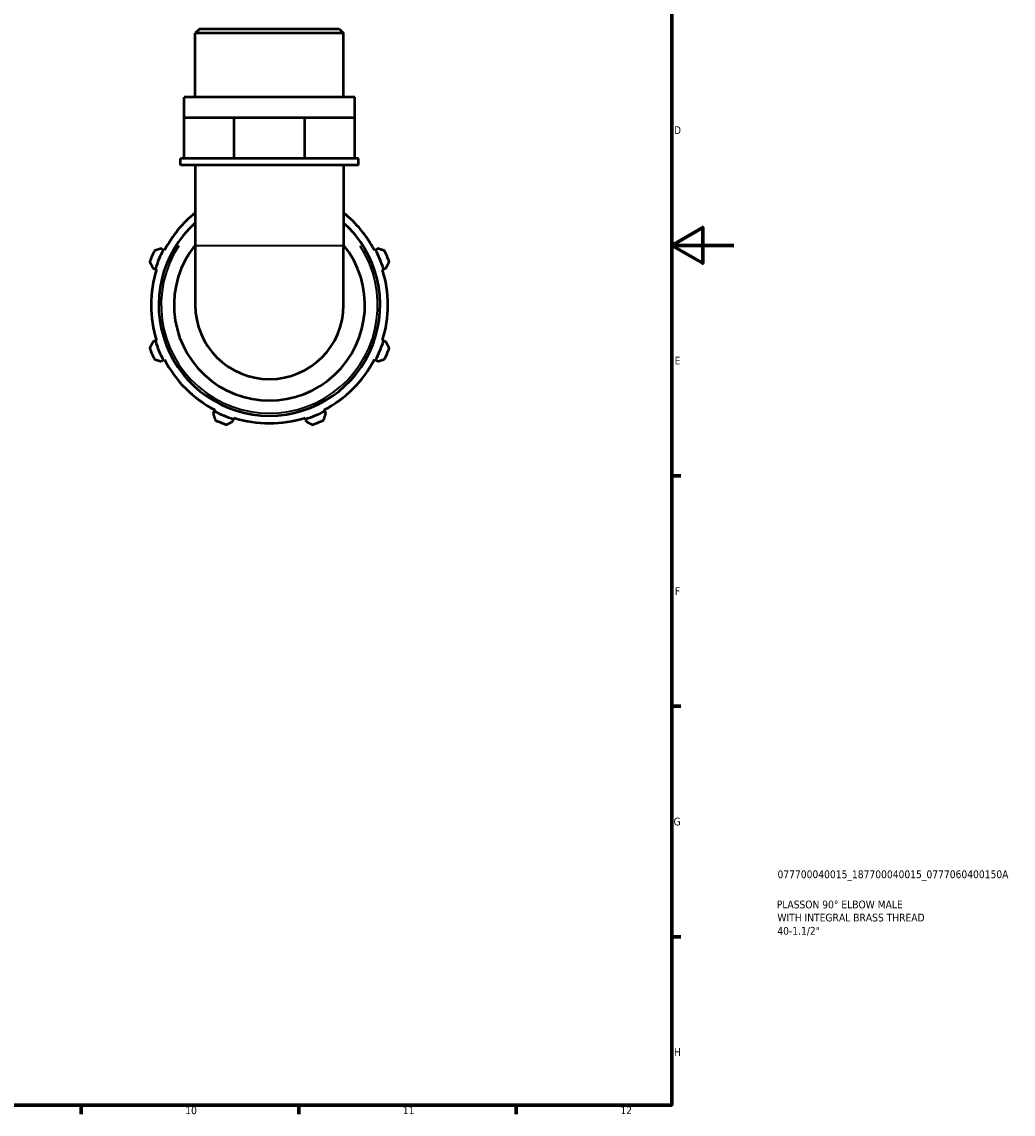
# Model space of a CAD drawing. Header units: millimetres. Extents: x 0 to 931, y 0 to 920.
# Tile 5 of 6: x 612 to 931, y 17 to 369. Entities that reach past the tile are written whole.
import ezdxf

# ---------------------------------------------------------------- set-up
doc = ezdxf.new("R2010")
doc.units = ezdxf.units.MM
for name, color, linetype, lineweight in [('Border (ISO)', 7, 'Continuous', 70), ('Title (ISO)', 7, 'Continuous', 50), ('Visible (ISO)', 7, 'Continuous', 50), ('Visible Narrow (ISO)', 7, 'Continuous', 35)]:
    doc.layers.add(name, color=color, linetype=linetype, lineweight=lineweight)
doc.styles.add('Note Text (ISO)', font='tahoma.ttf')

# ---------------------------------------------------------------- blocks, each defined once
blk = doc.blocks.new('Borders Default Border')
at = {"layer": 'Border (ISO)'}
for p, q in [((821, 222.75), (823.9, 222.75)), ((821, 148.5), (823.9, 148.5)), ((821, 74.25), (823.9, 74.25)), ((630.75, 20), (630.75, 17.1)), ((700.83, 20), (700.83, 17.1)), ((770.92, 20), (770.92, 17.1))]:
    blk.add_line(p, q, dxfattribs=at)
at = {"layer": 'Border (ISO)', "flags": 128}
for points in [[(20, 20), (20, 574), (821, 574), (821, 20), (20, 20)], [(841, 297), (821, 297), (831, 302.77), (831, 291.23), (821, 297)]]:
    blk.add_lwpolyline(points, dxfattribs=at)
at = {"layer": 'Border (ISO)', "color": 232, "true_color": 0xca0064, "char_height": 2.5, "attachment_point": 7, "style": 'Note Text (ISO)'}
for s, insert in [('D', (821.73, 332.88)), ('E', (821.94, 258.63)), ('F', (822, 184.38)), ('G', (821.61, 110.08)), ('H', (821.74, 35.88)), ('10', (664.29, 17.05)), ('11', (734.37, 17.1)), ('12', (804.46, 17.1))]:
    blk.add_mtext(s, dxfattribs=dict(at, insert=insert))
blk = doc.blocks.new('Title Blocks ISO')
at = {"layer": 'Title (ISO)', "color": 232, "true_color": 0xca0064, "style": 'Note Text (ISO)'}
for tag, p in [('PART_NUMBER_001', (34.08, 73.13)), ('DESCRIPTION_001', (33.84, 63.4)), ('DESCRIPTION_002', (34.05, 59.19)), ('DESCRIPTION_003', (34.02, 54.91))]:
    blk.add_attdef(tag, p, '', height=2.5, dxfattribs=at)

msp = doc.modelspace()

# ---------------------------------------------------------------- linework, layer by layer
at = {"layer": 'Visible (ISO)'}
for p, q in [((668.944, 366.806), (667.51, 365.372)), ((668.944, 366.806), (713.879, 366.806)), ((713.879, 366.806), (715.313, 365.372)), ((667.51, 344.806), (667.51, 365.372)), ((715.313, 365.372), (667.51, 365.372)), ((715.313, 344.806), (715.313, 365.372)), ((718.898, 344.806), (663.925, 344.806)), ((663.925, 338.206), (663.925, 344.806)), ((718.898, 338.206), (718.898, 344.806)), ((663.925, 338.206), (671.975, 338.206)), ((663.925, 325.006), (663.925, 338.206)), ((671.975, 338.206), (680.026, 338.206)), ((680.026, 338.206), (691.411, 338.206)), ((680.026, 325.006), (680.026, 338.206)), ((691.411, 338.206), (702.797, 338.206)), ((702.797, 338.206), (710.847, 338.206)), ((702.797, 325.006), (702.797, 338.206)), ((710.847, 338.206), (718.898, 338.206)), ((718.898, 325.006), (718.898, 338.206)), ((663.925, 325.006), (662.729, 325.006)), ((662.729, 322.806), (662.729, 325.006)), ((666.182, 325.006), (663.925, 325.006)), ((677.769, 325.006), (666.182, 325.006)), ((680.026, 325.006), (677.769, 325.006)), ((683.218, 325.006), (680.026, 325.006)), ((699.604, 325.006), (683.218, 325.006)), ((702.797, 325.006), (699.604, 325.006)), ((705.054, 325.006), (702.797, 325.006)), ((716.641, 325.006), (705.054, 325.006)), ((718.898, 325.006), (716.641, 325.006)), ((720.093, 325.006), (718.898, 325.006)), ((720.093, 322.806), (720.093, 325.006)), ((720.093, 322.806), (662.729, 322.806)), ((667.51, 322.806), (667.51, 296.927)), ((715.313, 322.806), (715.313, 296.927)), ((657.226, 295.602), (656.499, 295.98)), ((667.51, 296.927), (667.51, 277.806)), ((715.313, 277.806), (715.313, 296.927)), ((726.324, 295.98), (725.597, 295.602)), ((657.59, 295.412), (657.226, 295.602)), ((725.597, 295.602), (725.233, 295.412)), ((653.873, 289.642), (654.655, 289.395)), ((654.655, 289.395), (655.046, 289.272)), ((727.777, 289.272), (728.168, 289.395)), ((728.168, 289.395), (728.95, 289.642)), ((654.655, 266.217), (653.873, 265.97)), ((655.046, 266.34), (654.655, 266.217)), ((728.168, 266.217), (727.777, 266.34)), ((728.95, 265.97), (728.168, 266.217)), ((656.499, 259.632), (657.226, 260.01)), ((657.226, 260.01), (657.59, 260.2)), ((725.233, 260.2), (725.597, 260.01)), ((725.597, 260.01), (726.324, 259.632)), ((673.616, 243.621), (673.237, 242.893)), ((673.805, 243.984), (673.616, 243.621)), ((709.207, 243.621), (709.018, 243.984)), ((709.586, 242.893), (709.207, 243.621)), ((679.576, 240.268), (679.822, 241.05)), ((679.822, 241.05), (679.945, 241.441)), ((702.877, 241.441), (703.001, 241.05)), ((703.001, 241.05), (703.247, 240.268))]:
    msp.add_line(p, q, dxfattribs=at)
for radius, start, end in [(38.13, 128.81754, 152.5), (38.13, 27.5, 51.18246), (35.67, 132.07269, 47.92731), (30.75, 141.01262, 38.98738), (41, 154.79198, 160.20802), (38.54, 152.5, 162.5), (38.54, 17.5, 27.5), (41, 19.79198, 25.20802), (38.13, 162.5, 197.5), (38.13, 342.5, 17.5), (23.901, 180, 0), (38.54, 197.5, 207.5), (38.54, 332.5, 342.5), (41, 199.79198, 205.20802), (41, 334.79198, 340.20802), (38.13, 207.5, 242.5), (38.13, 297.5, 332.5), (38.54, 242.5, 252.5), (38.54, 287.5, 297.5), (41, 244.79198, 250.20802), (38.13, 252.5, 287.5), (41, 289.79198, 295.20802)]:
    msp.add_arc((691.411, 277.806), radius, start, end, dxfattribs=at)
for points, weights in [([(656.499, 295.98), (655.429, 295.632), (654.316, 295.268)], [1.00658545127, 1.01261861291, 1.01785635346]), ([(728.507, 295.268), (727.393, 295.632), (726.324, 295.98)], [1.01785635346, 1.01261861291, 1.00658545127]), ([(652.833, 291.689), (653.364, 290.644), (653.873, 289.642)], [1.01785635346, 1.01261861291, 1.00658545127]), ([(728.95, 289.642), (729.459, 290.644), (729.989, 291.689)], [1.00658545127, 1.01261861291, 1.01785635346]), ([(653.873, 265.97), (653.364, 264.968), (652.833, 263.923)], [1.00658545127, 1.01261861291, 1.01785635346]), ([(729.989, 263.923), (729.459, 264.968), (728.95, 265.97)], [1.01785635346, 1.01261861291, 1.00658545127]), ([(654.316, 260.344), (655.429, 259.98), (656.499, 259.632)], [1.01785635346, 1.01261861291, 1.00658545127]), ([(726.324, 259.632), (727.393, 259.98), (728.507, 260.344)], [1.00658545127, 1.01261861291, 1.01785635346]), ([(673.237, 242.893), (673.586, 241.824), (673.949, 240.711)], [1.00658545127, 1.01261861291, 1.01785635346]), ([(708.873, 240.711), (709.237, 241.824), (709.586, 242.893)], [1.01785635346, 1.01261861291, 1.00658545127]), ([(677.528, 239.228), (678.573, 239.758), (679.576, 240.268)], [1.01785635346, 1.01261861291, 1.00658545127]), ([(703.247, 240.268), (704.25, 239.758), (705.294, 239.228)], [1.00658545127, 1.01261861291, 1.01785635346])]:
    msp.add_rational_spline(points, weights, degree=2, dxfattribs=at)
at = {"layer": 'Visible Narrow (ISO)'}
msp.add_line((667.804, 296.927), (715.019, 296.927), dxfattribs=at)
msp.add_arc((691.411, 277.806), 34.87, 146.94362, 33.05638, dxfattribs=at)

# ---------------------------------------------------------------- block references
msp.add_blockref('Borders Default Border', (0, 0))
msp.add_blockref('Title Blocks ISO', (821, 20)).add_auto_attribs({'PART_NUMBER_001': '077700040015_187700040015_0777060400150A', 'DESCRIPTION_001': 'PLASSON 90° ELBOW MALE', 'DESCRIPTION_002': 'WITH INTEGRAL BRASS THREAD', 'DESCRIPTION_003': '40-1.1/2"'})

doc.saveas('drawing.dxf')
